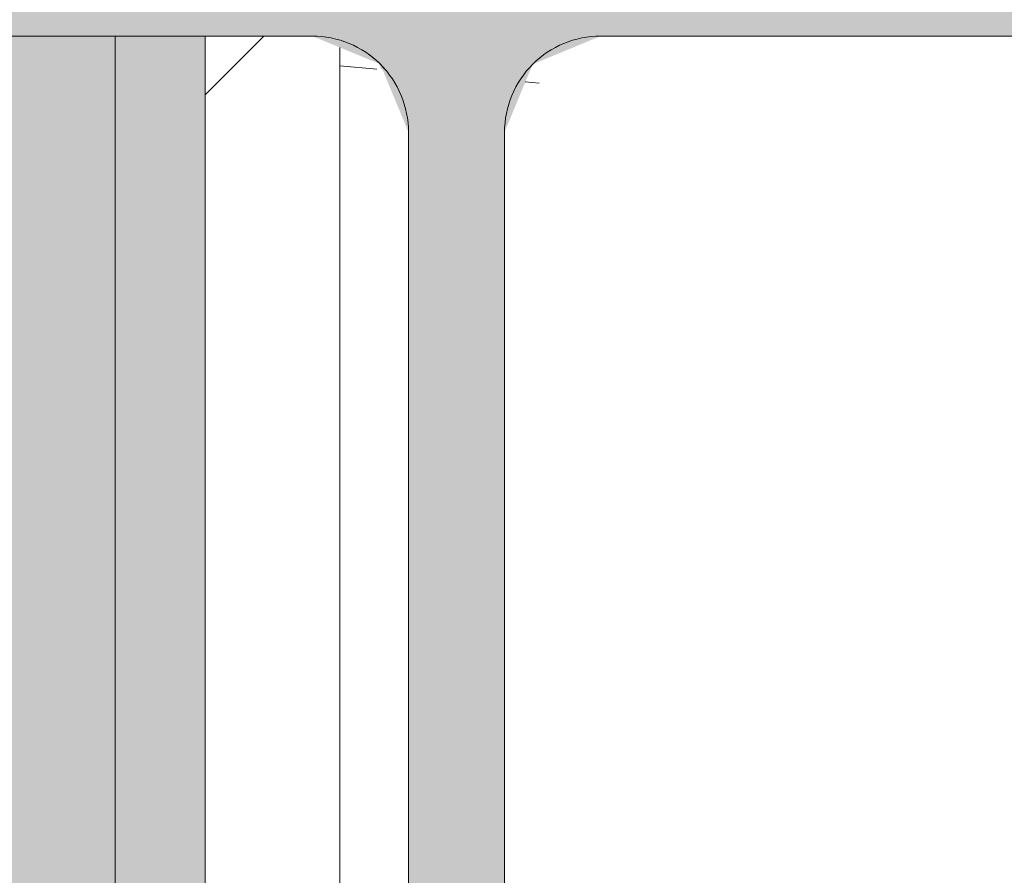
# Model space of a CAD drawing. Header units: millimetres. Extents: x 5980700 to 6194397, y -12939 to 2351883.
# Tile 66 of 124: x 6036148 to 6036257, y -3742 to -3647. Entities that reach past the tile are written whole.
import ezdxf

# ---------------------------------------------------------------- set-up
doc = ezdxf.new("R2010")
doc.units = ezdxf.units.MM
for name, color, linetype, lineweight in [('A-FLOR-PATT', 8, 'Continuous', 18), ('A-WALL', 113, 'Continuous', 18), ('A-WALL-PATT', 111, 'Continuous', 25), ('S-COLS', 52, 'Continuous', 9)]:
    doc.layers.add(name, color=color, linetype=linetype, lineweight=lineweight)

# ---------------------------------------------------------------- blocks, each defined once
blk = doc.blocks.new('_ARQPWR_Pilar perfil I - _TP01-4283042-PLANTA DE CAIMENTO DE PISOS - TÉRREO')
at = {"layer": 'S-COLS', "lineweight": 5}
blk.add_hatch(color=256, dxfattribs=at).paths.add_polyline_path([(5.34999999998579, -122.999999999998), (127.9999999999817, -122.999999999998), (127.9999999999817, -112.2999999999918), (16.04999999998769, -112.2999999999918), (8.483957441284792, -109.1660425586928), (5.34999999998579, -101.5999999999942), (5.349999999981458, 101.6000000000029), (8.483957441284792, 109.1660425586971), (16.04999999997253, 112.3000000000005), (127.9999999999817, 112.3000000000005), (127.9999999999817, 123.0000000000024), (-128.0000000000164, 122.4003904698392), (-128.0000000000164, 112.3000000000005), (-16.05000000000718, 112.3000000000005), (-8.483957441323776, 109.1660425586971), (-5.350000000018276, 101.6000000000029), (-5.352570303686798, -101.6062052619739), (-8.483957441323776, -109.1660425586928), (-16.05000000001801, -112.2999999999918), (-128.0000000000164, -112.307521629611), (-127.3958969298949, -122.999999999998), (-5.346365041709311, -122.999999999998)])
at = {"layer": 'S-COLS', "color": 90, "lineweight": 5}
for p, q in [((-128.0000000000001, 112.3000000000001), (-16.05000000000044, 112.3000000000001)), ((16.04999999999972, 112.3000000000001), (127.9999999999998, 112.3000000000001)), ((-5.350000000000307, 101.6000000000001), (-5.350000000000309, -101.5999999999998)), ((5.349999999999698, -101.6), (5.349999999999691, 101.6))]:
    blk.add_line(p, q, dxfattribs=at)
for centre, radius, start, end in [((-16.05000000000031, 101.6000000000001), 10.70000000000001, 3.307776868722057e-13, 90.00000000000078), ((16.04999999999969, 101.6000000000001), 10.69999999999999, 90.00000000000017, 180.0000000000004)]:
    blk.add_arc(centre, radius, start, end, dxfattribs=at)
blk = doc.blocks.new('FX-PNC-PILAR-TP2 - FX-PNC-PILAR-TP01-4296264-PLANTA DE CAIMENTO DE PISOS - TÉRREO')
at = {"layer": 'A-WALL-PATT', "lineweight": 5}
h = blk.add_hatch(dxfattribs=at)
h.set_pattern_fill('FP_108', color=135, style=0, pattern_type=2)
h.set_pattern_definition([(49.99999999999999, (2e-05, -3e-05), (364.3679291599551, -31.87829433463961), [38.1, -419.1]), (355, (2e-05, -3e-05), (-70.48585119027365, 382.1133031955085), [30.48, -335.28]), (100.451, (30.364, -2.657), (293.8850033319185, 350.2333756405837), [32.38, -356.18]), (46.184, (2e-05, 101.6), (542.1584806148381, -84.08582678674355), [57.15, -628.65]), (96.636, (45.18, 94.59299999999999), (474.8048986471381, 494.8554198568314), [48.57, -534.27]), (351.184, (2e-05, 101.6), (474.8101998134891, 494.8500824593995), [45.72, -502.92]), (21, (50.8, 76.2), (303.2284677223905, -204.530461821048), [38.1, -419.1]), (326, (50.8, 76.2), (123.6038908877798, 368.3760440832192), [30.48, -335.28]), (71.45100000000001, (76.069, 59.15600000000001), (426.8341253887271, 163.8427355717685), [32.38, -356.18]), (37.50000000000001, (2e-05, -3e-05), (6.176645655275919, 169.1101515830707), [16.764, -314.452, 16.764, -323.596, -336.55]), (37.50000000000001, (2e-05, -3e-05), (6.176645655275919, 169.1101515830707), [-671.576, 16.764, -319.786]), (7.499999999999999, (2e-05, -3e-05), (133.63887623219, 200.3614940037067), [16.764, -177.292, 16.764, -306.832, -128.27]), (7.499999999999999, (2e-05, -3e-05), (133.63887623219, 200.3614940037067), [-517.6519999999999, 16.764, -111.506]), (327.5, (-113.284, -3e-05), (271.1818188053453, -11.45836264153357), [16.764, -110.236, 16.764, -379.476, -525.78]), (327.5, (-113.284, -3e-05), (271.1818188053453, -11.45836264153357), [-523.24, 16.764, -509.016]), (317.5, (-164.084, -3e-05), (296.2585102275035, 50.85284694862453), [16.764, -148.336, 16.764, -246.38, -373.38]), (317.5, (-164.084, -3e-05), (296.2585102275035, 50.85284694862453), [-428.244, 16.764, -356.616])])
h.paths.add_polyline_path([(-4287.253516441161, -3893.84182177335), (-4140.61664669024, -3893.84182177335), (-4140.61664669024, -3627.841821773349), (-4291.627681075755, -3627.841821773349), (-4291.627681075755, -3637.841821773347), (-4150.616646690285, -3637.841821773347), (-4150.616646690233, -3648.541821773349), (-4262.566646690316, -3648.541821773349), (-4270.132689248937, -3651.675779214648), (-4273.266646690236, -3659.241821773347), (-4272.617582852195, -3864.008800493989), (-4270.132689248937, -3870.007864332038), (-4262.566646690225, -3873.141821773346), (-4150.616646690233, -3873.141821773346), (-4150.616646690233, -3883.841821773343), (-4291.627681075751, -3883.841821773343), (-4291.627681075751, -3893.841821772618)])
h.paths.add_polyline_path([(-4291.627681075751, -3871.883041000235), (-4286.833374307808, -3869.362714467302), (-4283.966646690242, -3862.340588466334), (-4284.615710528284, -3657.674843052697), (-4287.759559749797, -3651.675779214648), (-4291.627681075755, -3649.800602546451), (-4291.627681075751, -3870.007864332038)])
at = {"layer": 'A-WALL', "color": 130, "lineweight": 9}
blk.add_line((-4291.627681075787, -3649.800602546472), (-4291.627681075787, -3871.883041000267), dxfattribs=at)
blk.add_arc((-4294.663011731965, -3659.241821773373), 10.70000000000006, 41.69060673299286, 54.25752923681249, dxfattribs=at)
blk = doc.blocks.new('BE-PMSa-MOD-ARQ-CONEXAODOFUTURO-EX-000-R_rvt-1-PLANTA DE CAIMENTO DE PISOS - TÉRREO')
at = {"layer": 'A-FLOR-PATT', "lineweight": 5}
h = blk.add_hatch(dxfattribs=at)
h.set_pattern_fill('FP_2', color=135, style=0, pattern_type=2)
h.set_pattern_definition([(0, (0, 0), (812.8, 203.2), [33.528, -576.072, 33.528, -576.072, -3251.2]), (0, (0, 0), (812.8, 203.2), [-1219.2, 33.528, -1185.672, 33.528, -576.072, -1422.4]), (0, (0, 0), (812.8, 203.2), [-3048, 33.528, -372.872, 33.528, -982.472]), (120, (304.8, 101.6), (-582.3763620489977, 602.3054481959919), [33.52799999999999, -576.0719999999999, 33.52799999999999, -576.0719999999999, -3251.199999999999]), (120, (304.8, 101.6), (-582.3763620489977, 602.3054481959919), [-1219.2, 33.52799999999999, -1185.672, 33.52799999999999, -576.0719999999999, -1422.4]), (120, (304.8, 101.6), (-582.3763620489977, 602.3054481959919), [-3048, 33.52799999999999, -372.8719999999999, 33.52799999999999, -982.4719999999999]), (240, (406.4, 508), (-230.4236379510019, -805.5054481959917), [33.528, -576.072, 33.528, -576.072, -3251.2]), (240, (406.4, 508), (-230.4236379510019, -805.5054481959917), [-1219.2, 33.528, -1185.672, 33.528, -576.072, -1422.4]), (240, (406.4, 508), (-230.4236379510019, -805.5054481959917), [-3048, 33.528, -372.872, 33.528, -982.472])])
h.paths.add_polyline_path([(-4326.627681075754, -8230.841005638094), (-4285.375315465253, -8230.841005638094), (-4287.100620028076, -8226.675751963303), (-4294.666662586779, -8223.541794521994), (-4361.627696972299, -8223.541794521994), (-4361.627696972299, -8230.841005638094), (-4338.935511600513, -8230.841005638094)])
h.paths.add_polyline_path([(20134.38004694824, -8212.841794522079), (20124.38682609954, -8212.825683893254), (20124.38682609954, -8202.82568389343), (20114.38682609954, -8202.825683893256), (20114.38682609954, -8212.841794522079), (20131.21686442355, -8212.841794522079)])
h.paths.add_polyline_path([(8361.785154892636, -8212.841794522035), (8386.383337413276, -8212.825683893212), (8386.383337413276, -8192.825683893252), (8361.785154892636, -8192.825683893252)])
h.paths.add_polyline_path([(-4391.627681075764, -8192.825683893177), (-4391.627681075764, -8187.825683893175), (-4426.627696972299, -8187.825683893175), (-4426.627696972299, -8192.825683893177), (-4406.627696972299, -8192.825683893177)])
h.paths.add_polyline_path([(2144.424170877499, -8187.825683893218), (2173.885142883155, -8187.825683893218), (2173.885142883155, -7969.946925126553), (2169.424170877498, -7973.369949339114), (2157.365123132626, -7978.364970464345), (2144.424170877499, -7980.068679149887), (2131.483218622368, -7978.364970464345), (2119.424170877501, -7973.36994933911), (2109.068831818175, -7965.424018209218), (2099.687344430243, -7951.602939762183), (2096.127879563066, -7943.009631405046), (2094.424170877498, -7930.068679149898), (2096.127879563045, -7917.127726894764), (2101.12290068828, -7905.068679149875), (2109.068831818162, -7894.713340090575), (2119.424170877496, -7886.767408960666), (2131.483218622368, -7881.772387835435), (2144.424170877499, -7880.068679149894), (2157.365123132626, -7881.772387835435), (2169.424170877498, -7886.767408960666), (2173.885142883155, -7890.190433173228), (2173.885142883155, -7000.841005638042), (2006.385126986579, -7000.841005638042), (2006.385126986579, -8187.825683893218), (2131.483218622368, -8187.825683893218)])
h.paths.add_polyline_path([(1772.549823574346, -8187.825683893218), (1896.385126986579, -8187.825683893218), (1896.385126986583, -7000.841005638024), (1746.385126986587, -7000.841005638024), (1746.385126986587, -8187.825683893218)])
h.paths.add_polyline_path([(1820.846114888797, -7980.068679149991), (1807.90516263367, -7978.364970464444), (1795.846114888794, -7973.369949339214), (1785.490775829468, -7965.424018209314), (1776.109288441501, -7951.602939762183), (1772.549823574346, -7943.009631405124), (1770.846114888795, -7930.068679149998), (1772.549823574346, -7917.127726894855), (1777.544844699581, -7905.068679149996), (1785.490775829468, -7894.713340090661), (1795.846114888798, -7886.76740896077), (1807.90516263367, -7881.77238783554), (1820.846114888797, -7880.068679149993), (1833.787067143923, -7881.77238783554), (1845.846114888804, -7886.767408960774), (1856.201453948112, -7894.713340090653), (1864.147385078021, -7905.06867915), (1869.142406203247, -7917.127726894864), (1870.846114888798, -7930.068679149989), (1869.142406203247, -7943.009631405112), (1864.147385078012, -7955.068679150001), (1856.201453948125, -7965.424018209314), (1845.846114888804, -7973.36994933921), (1833.787067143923, -7978.364970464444)])
h.paths.add_polyline_path([(1817.585142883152, -7757.156967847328), (1811.114666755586, -7756.305113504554), (1805.08514288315, -7753.807602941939), (1799.907473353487, -7749.834637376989), (1795.934507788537, -7744.656967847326), (1793.436997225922, -7738.62744397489), (1792.585142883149, -7732.156967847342), (1793.436997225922, -7725.686491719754), (1795.934507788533, -7719.656967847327), (1799.907473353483, -7714.479298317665), (1805.08514288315, -7710.506332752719), (1811.114666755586, -7708.008822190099), (1820.846114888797, -7707.58628295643), (1824.055619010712, -7708.008822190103), (1830.085142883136, -7710.50633275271), (1835.262812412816, -7714.479298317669), (1839.235777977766, -7719.656967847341), (1841.733288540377, -7725.686491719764), (1842.585142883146, -7732.156967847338), (1841.733288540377, -7738.627443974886), (1839.235777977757, -7744.656967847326), (1835.262812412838, -7749.834637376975), (1830.085142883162, -7753.80760294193), (1820.846114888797, -7756.727652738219)])
h.paths.add_polyline_path([(2130.897566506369, -7716.561447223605), (2121.191852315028, -7715.283665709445), (2112.147566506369, -7711.537399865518), (2104.381062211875, -7705.577951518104), (2098.421613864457, -7697.811447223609), (2094.675348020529, -7688.767161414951), (2093.397566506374, -7679.061447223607), (2094.675348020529, -7669.355733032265), (2098.421613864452, -7660.311447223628), (2104.381062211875, -7652.544942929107), (2112.147566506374, -7646.585494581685), (2121.191852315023, -7642.83922873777), (2130.897566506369, -7641.56144722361), (2140.603280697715, -7642.83922873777), (2149.647566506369, -7646.585494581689), (2157.414070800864, -7652.544942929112), (2163.373519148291, -7660.311447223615), (2167.119784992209, -7669.355733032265), (2168.397566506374, -7679.061447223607), (2167.1197849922, -7688.767161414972), (2163.373519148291, -7697.811447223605), (2157.414070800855, -7705.577951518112), (2149.647566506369, -7711.537399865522), (2140.603280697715, -7715.283665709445)])
h.paths.add_polyline_path([(2130.941511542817, -7575.784848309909), (2124.471035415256, -7574.932993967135), (2118.44151154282, -7572.43548340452), (2113.263842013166, -7568.462517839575), (2109.290876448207, -7563.284848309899), (2106.793365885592, -7557.255324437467), (2105.941511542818, -7550.784848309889), (2106.793365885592, -7544.314372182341), (2109.290876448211, -7538.284848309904), (2113.263842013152, -7533.107178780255), (2118.44151154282, -7529.1342132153), (2124.471035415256, -7526.63670265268), (2130.941511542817, -7525.784848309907), (2137.411987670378, -7526.63670265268), (2143.44151154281, -7529.134213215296), (2148.619181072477, -7533.107178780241), (2152.592146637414, -7538.284848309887), (2155.089657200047, -7544.314372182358), (2155.941511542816, -7550.784848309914), (2155.089657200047, -7557.255324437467), (2152.592146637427, -7563.284848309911), (2147.504090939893, -7569.318156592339), (2143.441511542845, -7572.435483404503), (2137.411987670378, -7574.932993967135)])
h.paths.add_polyline_path([(-92.06445869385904, -3730.841005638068), (26.38512698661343, -3730.841005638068), (26.38512698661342, -3550.841005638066), (-123.6148730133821, -3550.841005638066), (-123.6148730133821, -3730.841005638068), (-96.45730225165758, -3730.841005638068)])
h.paths.add_polyline_path([(4025.637149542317, -3730.841005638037), (4026.385126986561, -3730.841005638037), (4025.637149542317, -3550.84100563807), (3876.385126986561, -3550.84100563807), (3876.385126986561, -3730.841005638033), (3996.065046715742, -3730.841005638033)])
h.paths.add_polyline_path([(-43.76816737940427, -3669.728804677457), (-56.70911963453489, -3668.02509599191), (-68.76816737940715, -3663.03007486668), (-79.12350643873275, -3655.084143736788), (-87.06943756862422, -3644.728804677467), (-92.06445869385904, -3632.669756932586), (-93.76816737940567, -3619.728804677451), (-92.06445869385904, -3606.787852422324), (-87.06943756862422, -3594.728804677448), (-79.12350643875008, -3584.373465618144), (-68.76816737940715, -3576.427534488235), (-56.70911963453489, -3571.432513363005), (-43.76816737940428, -3569.728804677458), (-30.82721512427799, -3571.432513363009), (-18.76816737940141, -3576.427534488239), (-8.41282832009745, -3584.373465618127), (-0.466897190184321, -3594.728804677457), (4.528123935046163, -3606.787852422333), (6.231832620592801, -3619.728804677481), (4.528123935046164, -3632.669756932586), (-0.4668971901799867, -3644.728804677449), (-8.41282832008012, -3655.084143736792), (-18.76816737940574, -3663.030074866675), (-30.82721512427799, -3668.02509599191)])
h.paths.add_polyline_path([(3946.065046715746, -3669.72853603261), (3933.124094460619, -3668.024827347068), (3921.065046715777, -3663.029806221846), (3910.709707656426, -3655.083875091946), (3902.763776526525, -3644.728536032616), (3897.76875540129, -3632.669488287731), (3896.065046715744, -3619.7285360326), (3897.76875540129, -3606.787583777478), (3902.763776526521, -3594.728536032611), (3910.709707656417, -3584.373196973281), (3921.065046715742, -3576.427265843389), (3933.124094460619, -3571.432244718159), (3946.065046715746, -3569.728536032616), (3959.005998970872, -3571.432244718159), (3971.065046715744, -3576.427265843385), (3981.420385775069, -3584.373196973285), (3989.366316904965, -3594.728536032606), (3994.361338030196, -3606.787583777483), (3996.065046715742, -3619.728536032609), (3994.361338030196, -3632.669488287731), (3989.366316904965, -3644.728536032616), (3981.420385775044, -3655.083875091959), (3971.06504671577, -3663.029806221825), (3959.005998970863, -3668.024827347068)])
h.paths.add_polyline_path([(-4286.833390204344, -3652.320901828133), (-4287.100620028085, -3651.675751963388), (-4287.100620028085, -3652.134758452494)])
h.paths.add_polyline_path([(8251.172388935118, -14.61798700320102), (8251.385154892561, -14.61798700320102), (8251.385154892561, 5.403483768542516), (8129.385720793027, 5.382012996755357), (8129.385720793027, -14.61798700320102), (8246.033337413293, -14.61798700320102)])
h.paths.add_polyline_path([(-5546.627696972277, -14.61798700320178), (-5546.627696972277, -14.61036006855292), (-5690.728343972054, -14.61798700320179)])
h.paths.add_polyline_path([(-4556.62769697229, -14.61798700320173), (-4556.62769697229, -14.61036006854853), (-4566.627696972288, -14.61798700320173)])
h.paths.add_polyline_path([(1961.385126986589, 107.8820129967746), (1961.385126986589, 110.382012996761), (1958.88512698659, 110.382012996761), (1958.88512698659, 107.8820129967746)])
h.paths.add_polyline_path([(1843.88512698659, 107.8820129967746), (1843.827889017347, 110.382012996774), (1841.385126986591, 110.382012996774), (1841.385126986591, 107.8820129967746), (1843.79927003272, 107.8820129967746)])
h.paths.add_polyline_path([(-3288.614845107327, 1589.15899436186), (-3288.614845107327, 1841.140541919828), (-3488.614845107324, 1841.14054191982), (-3488.614845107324, 1589.15899436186), (-3335.24580008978, 1589.15899436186)])
h.paths.add_polyline_path([(-3390.114910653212, 1641.140514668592), (-3399.820624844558, 1642.418296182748), (-3408.864910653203, 1646.164562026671), (-3416.631414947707, 1652.124010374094), (-3422.590863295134, 1659.890514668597), (-3426.337129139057, 1668.934800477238), (-3427.614910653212, 1678.640514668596), (-3426.337129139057, 1688.346228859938), (-3422.590863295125, 1697.390514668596), (-3416.631414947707, 1705.157018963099), (-3408.864910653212, 1711.116467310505), (-3399.820624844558, 1714.862733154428), (-3390.114910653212, 1716.140514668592), (-3380.409196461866, 1714.862733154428), (-3371.364910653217, 1711.116467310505), (-3363.598406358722, 1705.157018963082), (-3357.638958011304, 1697.390514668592), (-3353.892692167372, 1688.346228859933), (-3352.614910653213, 1678.640514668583), (-3353.892692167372, 1668.934800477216), (-3357.638958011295, 1659.890514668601), (-3363.598406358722, 1652.124010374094), (-3371.364910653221, 1646.164562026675), (-3380.409196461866, 1642.418296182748)])
h.paths.add_polyline_path([(-3163.614845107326, 1963.640541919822), (-3161.114845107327, 1963.640541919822), (-3161.114845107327, 1966.140541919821), (-3163.614845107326, 1966.140541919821)])
h.paths.add_polyline_path([(-3286.114845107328, 1971.14054191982), (-3286.114845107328, 3368.903506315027), (-463.6148451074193, 3368.903506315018), (-463.614845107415, 3567.158913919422), (-478.6148451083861, 3567.158913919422), (-478.6148451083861, 3617.158913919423), (-463.614845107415, 3617.158913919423), (-463.6148451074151, 4317.158913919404), (-1103.61484510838, 4317.158913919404), (-1103.61484510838, 4307.15891391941), (-1114.614845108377, 4307.15891391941), (-1114.614845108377, 4287.153847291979), (-1003.614845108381, 4287.153847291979), (-1003.614845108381, 4268.153847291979), (-1133.614845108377, 4268.153847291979), (-1133.614845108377, 4307.15891391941), (-1143.614845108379, 4307.15891391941), (-1143.614845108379, 4317.158913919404), (-1183.614845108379, 4317.158913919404), (-1183.614845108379, 4347.158913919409), (-1143.614845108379, 4347.158913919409), (-1143.614845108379, 4357.158913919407), (-1133.614845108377, 4357.158913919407), (-1133.614845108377, 4396.163980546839), (-1003.614845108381, 4396.163980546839), (-1003.614845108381, 4377.163980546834), (-1114.614845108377, 4377.163980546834), (-1114.614845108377, 4357.158913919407), (-1103.61484510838, 4357.158913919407), (-1103.61484510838, 4347.158913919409), (-463.6148451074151, 4347.158913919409), (-463.6148451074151, 4357.158913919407), (-478.6148451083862, 4357.158913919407), (-478.6148451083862, 4407.158913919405), (-463.6148451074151, 4407.158913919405), (-463.6148451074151, 4486.658994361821), (-2572.616662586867, 4486.658994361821), (-2572.616662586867, 4373.558205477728), (-2784.61666258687, 4373.558205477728), (-2784.61666258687, 4486.658994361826), (-4120.616662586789, 4486.658994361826), (-4120.616662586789, 4321.158205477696), (-4296.627696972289, 4321.158205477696), (-4296.627696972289, 2137.15820547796), (-4120.616662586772, 2137.15820547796), (-4120.616662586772, 1971.140541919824), (-3288.614845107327, 1971.140541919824)])
h.paths.add_polyline_path([(786.8486517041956, 4091.658994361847), (982.6351269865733, 4091.658994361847), (982.6351269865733, 4102.158994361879), (984.6351269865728, 4104.158994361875), (1042.635126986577, 4104.158994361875), (1042.635126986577, 4091.658994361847), (1780.135126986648, 4091.658994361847), (1780.135126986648, 4104.158994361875), (1836.385126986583, 4104.158994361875), (1836.385126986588, 4486.658994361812), (516.3851269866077, 4486.658994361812), (516.3851269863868, 4091.658994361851)])
at = {"layer": 'A-WALL', "lineweight": 5}
h = blk.add_hatch(color=9, dxfattribs=at)
h.paths.add_polyline_path([(-4316.627696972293, -8187.825683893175), (-4306.6276969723, -8187.825683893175), (-4306.6276969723, -3883.841794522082), (-4316.627696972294, -3883.841794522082), (-4316.627696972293, -8142.74533134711)])
h.paths.add_polyline_path([(-4316.627696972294, -3873.141794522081), (-4306.6276969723, -3873.141794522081), (-4306.6276969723, -3648.541794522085), (-4316.627696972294, -3648.541794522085), (-4316.627696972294, -3746.470324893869)])
h.paths.add_polyline_path([(-4316.627696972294, -3637.841794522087), (-4306.6276969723, -3637.841794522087), (-4306.6276969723, -1958.841794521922), (-4316.627696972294, -1958.841794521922), (-4316.627696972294, -3627.841794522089)])
h.paths.add_polyline_path([(-4316.627696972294, -1948.141794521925), (-4306.6276969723, -1948.141794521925), (-4306.6276969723, -1900.841005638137), (-4316.627696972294, -1900.841005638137)])
at = {"layer": 'A-WALL-PATT', "lineweight": 5}
blk.add_hatch(color=57, dxfattribs=at).paths.add_polyline_path([(-4406.627696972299, -8187.825683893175), (-4316.627696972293, -8187.825683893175), (-4316.627696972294, -3883.841794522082), (-4406.616662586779, -3883.841794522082), (-4406.616662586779, -3873.141794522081), (-4316.627696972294, -3873.141794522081), (-4316.627696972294, -3648.541794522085), (-4406.616662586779, -3648.541794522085), (-4406.616662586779, -3637.841794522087), (-4316.627696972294, -3637.841794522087), (-4316.627696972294, -1958.841794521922), (-4406.616662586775, -1958.841794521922), (-4406.616662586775, -1948.141794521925), (-4316.627696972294, -1948.141794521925), (-4316.627696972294, -1900.841005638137), (-4406.627696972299, -1900.841005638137), (-4406.627696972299, -8142.74533134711)])
h = blk.add_hatch(dxfattribs=at)
h.set_pattern_fill('FP_14', color=252, style=0, pattern_type=2)
h.set_pattern_definition([(45, (0, 0), (-53.03300858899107, 53.03300858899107), [])])
h.paths.add_polyline_path([(-4306.6276969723, -8187.825683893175), (-4291.62769697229, -8187.825683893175), (-4291.627696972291, -3883.841794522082), (-4306.6276969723, -3883.841794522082), (-4306.6276969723, -8156.466721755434)])
h.paths.add_polyline_path([(-4306.6276969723, -3873.141794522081), (-4294.666662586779, -3873.141794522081), (-4291.627696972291, -3871.883013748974), (-4291.627696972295, -3649.800575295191), (-4294.666662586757, -3648.541794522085), (-4306.6276969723, -3648.541794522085), (-4306.6276969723, -3870.007837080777)])
h.paths.add_polyline_path([(-4291.627696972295, -3637.841794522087), (-4291.627696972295, -1958.841794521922), (-4306.6276969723, -1958.841794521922), (-4306.6276969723, -3637.841794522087), (-4294.666662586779, -3637.841794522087)])
h.paths.add_polyline_path([(-4306.6276969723, -1948.141794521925), (-4294.666662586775, -1948.141794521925), (-4291.627696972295, -1946.883013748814), (-4291.627696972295, -1900.841005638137), (-4306.6276969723, -1900.841005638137), (-4306.6276969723, -1945.007837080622)])
at = {"layer": 'A-WALL', "color": 90, "lineweight": 5}
for p, q in [((-4316.627696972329, -3873.14179452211), (-4316.627696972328, -3648.541794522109)), ((-4306.627696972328, -3873.141794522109), (-4306.627696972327, -3648.54179452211))]:
    blk.add_line(p, q, dxfattribs=at)
at = {"layer": 'A-WALL', "color": 130, "lineweight": 9}
blk.add_line((-4291.627696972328, -3871.883013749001), (-4291.627696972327, -3649.800575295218), dxfattribs=at)
at = {"layer": 'A-WALL', "color": 250, "lineweight": 5}
blk.add_blockref('FX-PNC-PILAR-TP2 - FX-PNC-PILAR-TP01-4296264-PLANTA DE CAIMENTO DE PISOS - TÉRREO', (-1.589655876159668e-05, 2.72512435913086e-05), dxfattribs=at)
at = {"layer": 'S-COLS', "color": 250, "lineweight": 5}
blk.add_blockref('_ARQPWR_Pilar perfil I - _TP01-4283042-PLANTA DE CAIMENTO DE PISOS - TÉRREO', (-4278.616662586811, -3760.841794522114), dxfattribs=at)

msp = doc.modelspace()

# ---------------------------------------------------------------- block references
at = {"lineweight": 5}
msp.add_blockref('BE-PMSa-MOD-ARQ-CONEXAODOFUTURO-EX-000-R_rvt-1-PLANTA DE CAIMENTO DE PISOS - TÉRREO', (6040474.816446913, 0), dxfattribs=at)

doc.saveas('drawing.dxf')
